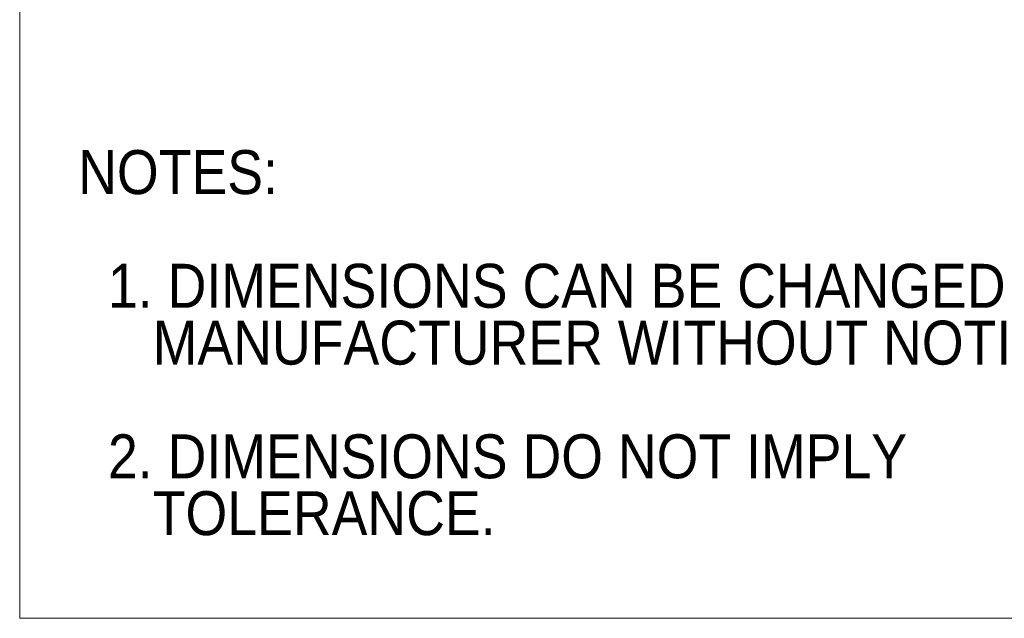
# Model space of a CAD drawing. Header units: inches. Extents: x 0 to 22, y 0 to 17.
# Tile 1 of 33: x 0 to 6.7, y 0 to 4.1. Entities that reach past the tile are written whole.
import ezdxf

# ---------------------------------------------------------------- set-up
doc = ezdxf.new("R2010")
doc.units = ezdxf.units.IN
doc.header["$LTSCALE"] = 2
doc.header["$MEASUREMENT"] = 0
doc.linetypes.add('SLD-Solid', pattern=[0])
doc.layers.add('SLD-DEFPOINTS', color=7, linetype='Continuous')
doc.layers.add('TEXT', color=140, linetype='SLD-Solid', lineweight=25)
doc.styles.add('SLDTEXTSTYLE0', font='GOTHIC.TTF', dxfattribs={"width": 0.913})

# ---------------------------------------------------------------- blocks, each defined once
blk = doc.blocks.new('Block2')
at = {"color": 7, "linetype": 'SLD-Solid', "lineweight": 18}
for p, q in [((0.0002, 0.0002), (0.0002, 17.0002)), ((22.0002, 0.0002), (0.0002, 0.0002))]:
    blk.add_line(p, q, dxfattribs=at)
blk = doc.blocks.new('SW_NOTE_0')
at = {"layer": 'TEXT', "color": 0, "char_height": 0.3, "attachment_point": 1, "style": 'SLDTEXTSTYLE0'}
for s, insert in [('NOTES:', (0, 0.3832)), ('  1. DIMENSIONS CAN BE CHANGED BY     ', (0, -0.3926)), ('     MANUFACTURER WITHOUT NOTICE.', (0, -0.7805)), ('  2. DIMENSIONS DO NOT IMPLY ', (0, -1.5564)), ('     TOLERANCE.', (0, -1.9443))]:
    blk.add_mtext(s, dxfattribs=dict(at, insert=insert))

msp = doc.modelspace()

# ---------------------------------------------------------------- block references
at = {"layer": 'SLD-DEFPOINTS'}
msp.add_blockref('Block2', (0, 0), dxfattribs=at)
at = {"layer": 'TEXT'}
msp.add_blockref('SW_NOTE_0', (0.3992, 2.812), dxfattribs=at)

doc.saveas('drawing.dxf')
